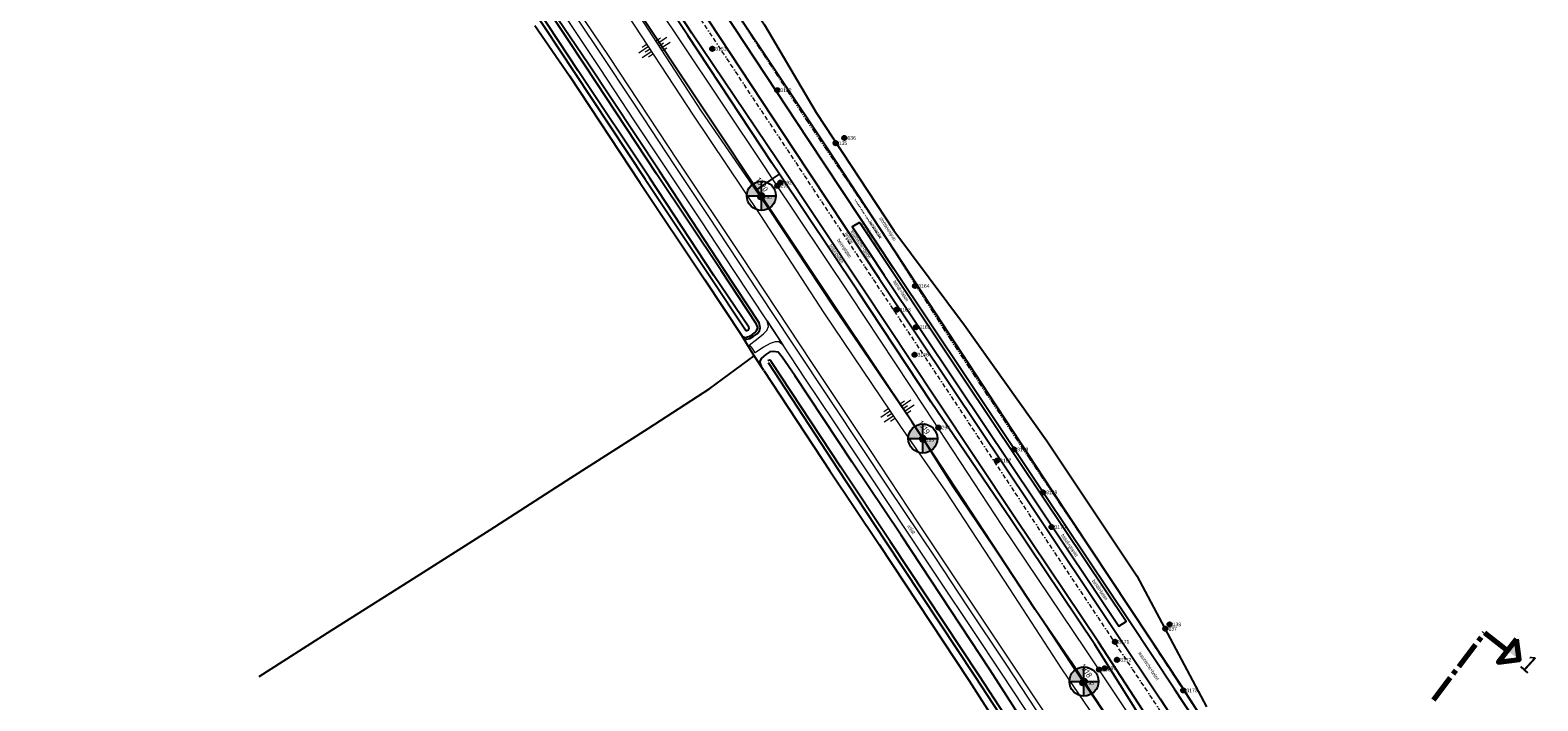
# Model space of a CAD drawing. Header units: metres. Extents: x 62183 to 64287, y 386037 to 390061.
# Tile 5 of 38: x 63644 to 64161, y 386396 to 386627. Entities that reach past the tile are written whole.
import ezdxf
from ezdxf.enums import TextEntityAlignment as Align

# ---------------------------------------------------------------- set-up
doc = ezdxf.new("R2010")
doc.units = ezdxf.units.M
for name, pattern in [('BORDER', [1.75, 0.5, -0.25, 0.5, -0.25, 0, -0.25]), ('CENTER2', [28.575, 19.05, -3.175, 3.175, -3.175]), ('DOT', [0.25, 0, -0.25]), ('PHANTOM2', [1.25, 0.625, -0.125, 0.125, -0.125, 0.125, -0.125])]:
    doc.linetypes.add(name, pattern=pattern)
doc.layers.get('0').update_dxf_attribs({"linetype": 'CONTINUOUS'})
for name, color, linetype in [('0 @ 0.5', 7, 'CONTINUOUS'), ('0 @ 1', 7, 'CONTINUOUS'), ('0 @ 5', 7, 'CONTINUOUS'), ('BS-BINNENKRUINLIJN-KPN', 253, 'CONTINUOUS'), ('BS-INSTEEK-SLOOT-KPN', 253, 'CONTINUOUS'), ('BS-OVERIG-KPN', 253, 'CONTINUOUS'), ('BS-SCHEIDINGSLIJN-TALUDBEKL', 253, 'CONTINUOUS'), ('BS-STORTSTEENLIJN', 253, 'CONTINUOUS'), ('BS-VLAKAFSLUITING', 253, 'CONTINUOUS'), ('BS-WATERLIJN-KPN', 253, 'CONTINUOUS')]:
    doc.layers.add(name, color=color, linetype=linetype)
for name, color, linetype, lineweight in [('BS-BETONBAND', 253, 'BORDER', 0), ('BS-Boorpunten', 253, 'CONTINUOUS', 25), ('BS-Boorpuntnummer', 253, 'CONTINUOUS', 25), ('BS-Dijkpaal', 2, 'CONTINUOUS', 25), ('BS-Dijkpaalnr', 6, 'CONTINUOUS', 25), ('BS-KANT-KREUKELBERM', 35, 'PHANTOM2', 0), ('BS-KANT-VERHARDING', 253, 'CONTINUOUS', 0), ('BS-KRUINLIJN', 253, 'CONTINUOUS', 0), ('BS-OVERIGE-TEKSTEN', 253, 'CONTINUOUS', 0), ('BS-PERKOENRIJ', 203, 'DOT', 5), ('BS-TEENLIJN', 11, 'CONTINUOUS', 0), ('BS-TUSSENBERM', 253, 'CONTINUOUS', 0), ('Plts-Dwarsprofiel', 5, 'CENTER2', 70)]:
    doc.layers.add(name, color=color, linetype=linetype, lineweight=lineweight)
doc.layers.add('THEORETISCHE_NULLIJN', color=125, linetype='CONTINUOUS', plot=False)
doc.styles.add('ISO', font='isocp.shx', dxfattribs={"height": 2.5})
doc.styles.add('StagCAD', font='StagCAD.ttf')

# ---------------------------------------------------------------- blocks, each defined once
blk = doc.blocks.new('dijkpaal')
at = {"layer": 'BS-Dijkpaal'}
h = blk.add_hatch(color=256, dxfattribs=at)
h.paths.add_polyline_path([(0, 0), (0, 1, 0.414214), (-1, 0)])
h.paths.add_polyline_path([(1, 0), (0, 0), (0, -1, 0.414214)])
for p, q in [((-1, 0), (1, 0)), ((0, -1), (0, 1))]:
    blk.add_line(p, q, dxfattribs=at)
blk.add_circle((0, 0), 1, dxfattribs=at)
blk = doc.blocks.new('*U740')
at = {"layer": '0 @ 0.5', "xscale": 0.5, "yscale": 0.5, "zscale": 0.5}
blk.add_blockref('dijkpaal', (63949.809, 386486.435), dxfattribs=at)
at = {"layer": '0 @ 1'}
blk.add_blockref('dijkpaal', (63949.809, 386486.435), dxfattribs=at)
at = {"layer": '0 @ 5', "xscale": 5, "yscale": 5, "zscale": 5}
blk.add_blockref('dijkpaal', (63949.809, 386486.435), dxfattribs=at)
blk = doc.blocks.new('*U741')
at = {"layer": '0 @ 0.5', "xscale": 0.5, "yscale": 0.5, "zscale": 0.5}
blk.add_blockref('dijkpaal', (63894.424, 386569.696), dxfattribs=at)
at = {"layer": '0 @ 1'}
blk.add_blockref('dijkpaal', (63894.424, 386569.696), dxfattribs=at)
at = {"layer": '0 @ 5', "xscale": 5, "yscale": 5, "zscale": 5}
blk.add_blockref('dijkpaal', (63894.424, 386569.696), dxfattribs=at)
blk = doc.blocks.new('*U742')
at = {"layer": '0 @ 0.5', "xscale": 0.5, "yscale": 0.5, "zscale": 0.5}
blk.add_blockref('dijkpaal', (64005.067, 386403.103), dxfattribs=at)
at = {"layer": '0 @ 1'}
blk.add_blockref('dijkpaal', (64005.067, 386403.103), dxfattribs=at)
at = {"layer": '0 @ 5', "xscale": 5, "yscale": 5, "zscale": 5}
blk.add_blockref('dijkpaal', (64005.067, 386403.103), dxfattribs=at)
blk = doc.blocks.new('S04')
at = {"color": 0}
for p, q in [((-2.01, 0), (-2.01, 2.01)), ((-1, 0), (-1, 4.01)), ((0, 0), (0, 2.01)), ((1, 0), (1, 4.01)), ((2.01, 0), (2.01, 2.01))]:
    blk.add_line(p, q, dxfattribs=at)
blk = doc.blocks.new('punt-boring')
at = {"layer": 'BS-Boorpunten'}
h = blk.add_hatch(color=8, dxfattribs=at)
h.dxf.hatch_style = 1
h.paths.add_polyline_path([(0.01, 1), (-0.87, -0.49), (0.86, -0.51)])
h = blk.add_hatch(color=1, dxfattribs=at)
h.dxf.hatch_style = 1
h.paths.add_polyline_path([(0.01, 1), (-0.87, -0.49), (0.86, -0.51)])
at = {"layer": 'BS-Boorpunten', "color": 8}
blk.add_lwpolyline([(0.01, 1), (-0.87, -0.49), (0.86, -0.51)], close=True, dxfattribs=at)
at = {"layer": 'BS-Boorpunten', "color": 1}
blk.add_lwpolyline([(0.01, 1), (-0.87, -0.49), (0.86, -0.51)], close=True, dxfattribs=at)
at = {"layer": 'BS-Boorpunten', "color": 8}
blk.add_circle((0, 0), 1, dxfattribs=at)
at = {"layer": 'BS-Boorpunten', "color": 1}
blk.add_circle((0, 0), 1, dxfattribs=at)
blk = doc.blocks.new('*U295', base_point=(63919.913, 386587.759))
at = {"layer": 'BS-Boorpunten', "xscale": 1.499999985, "yscale": 1.499999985, "zscale": 1.499999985}
blk.add_blockref('punt-boring', (63919.913, 386587.759), dxfattribs=at)
at = {"layer": 'BS-Boorpuntnummer', "linetype": 'ByBlock', "insert": (63922.033, 386587.759), "char_height": 2.5, "attachment_point": 4}
blk.add_mtext('135', dxfattribs=at)
blk = doc.blocks.new('*U296', base_point=(63922.9, 386589.557))
at = {"layer": 'BS-Boorpunten', "xscale": 1.499999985, "yscale": 1.499999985, "zscale": 1.499999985}
blk.add_blockref('punt-boring', (63922.9, 386589.557), dxfattribs=at)
at = {"layer": 'BS-Boorpuntnummer', "linetype": 'ByBlock', "insert": (63925.02, 386589.557), "char_height": 2.5, "attachment_point": 4}
blk.add_mtext('136', dxfattribs=at)
blk = doc.blocks.new('*U297', base_point=(64032.985, 386421.189))
at = {"layer": 'BS-Boorpunten', "xscale": 1.499999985, "yscale": 1.499999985, "zscale": 1.499999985}
blk.add_blockref('punt-boring', (64032.985, 386421.189), dxfattribs=at)
at = {"layer": 'BS-Boorpuntnummer', "linetype": 'ByBlock', "insert": (64035.105, 386421.189), "char_height": 2.5, "attachment_point": 4}
blk.add_mtext('137', dxfattribs=at)
blk = doc.blocks.new('*U298', base_point=(64034.434, 386422.661))
at = {"layer": 'BS-Boorpunten', "xscale": 1.499999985, "yscale": 1.499999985, "zscale": 1.499999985}
blk.add_blockref('punt-boring', (64034.434, 386422.661), dxfattribs=at)
at = {"layer": 'BS-Boorpuntnummer', "linetype": 'ByBlock', "insert": (64036.554, 386422.661), "char_height": 2.5, "attachment_point": 4}
blk.add_mtext('138', dxfattribs=at)
blk = doc.blocks.new('*U393', base_point=(63894.091, 386569.225))
at = {"layer": 'BS-Boorpunten', "xscale": 1.499999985, "yscale": 1.499999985, "zscale": 1.499999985}
blk.add_blockref('punt-boring', (63894.091, 386569.225), dxfattribs=at)
at = {"layer": 'BS-Boorpuntnummer', "linetype": 'ByBlock', "insert": (63896.211, 386569.225), "char_height": 2.5, "attachment_point": 4}
blk.add_mtext('290', dxfattribs=at)
blk = doc.blocks.new('*U394', base_point=(63899.921, 386573.138))
at = {"layer": 'BS-Boorpunten', "xscale": 1.499999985, "yscale": 1.499999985, "zscale": 1.499999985}
blk.add_blockref('punt-boring', (63899.921, 386573.138), dxfattribs=at)
at = {"layer": 'BS-Boorpuntnummer', "linetype": 'ByBlock', "insert": (63902.041, 386573.138), "char_height": 2.5, "attachment_point": 4}
blk.add_mtext('291', dxfattribs=at)
blk = doc.blocks.new('*U395', base_point=(63900.958, 386574.212))
at = {"layer": 'BS-Boorpunten', "xscale": 1.499999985, "yscale": 1.499999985, "zscale": 1.499999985}
blk.add_blockref('punt-boring', (63900.958, 386574.212), dxfattribs=at)
at = {"layer": 'BS-Boorpuntnummer', "linetype": 'ByBlock', "insert": (63903.078, 386574.212), "char_height": 2.5, "attachment_point": 4}
blk.add_mtext('292', dxfattribs=at)
blk = doc.blocks.new('*U396', base_point=(63949.757, 386485.987))
at = {"layer": 'BS-Boorpunten', "xscale": 1.499999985, "yscale": 1.499999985, "zscale": 1.499999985}
blk.add_blockref('punt-boring', (63949.757, 386485.987), dxfattribs=at)
at = {"layer": 'BS-Boorpuntnummer', "linetype": 'ByBlock', "insert": (63951.877, 386485.987), "char_height": 2.5, "attachment_point": 4}
blk.add_mtext('293', dxfattribs=at)
blk = doc.blocks.new('*U397', base_point=(63955.174, 386490.18))
at = {"layer": 'BS-Boorpunten', "xscale": 1.499999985, "yscale": 1.499999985, "zscale": 1.499999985}
blk.add_blockref('punt-boring', (63955.174, 386490.18), dxfattribs=at)
at = {"layer": 'BS-Boorpuntnummer', "linetype": 'ByBlock', "insert": (63957.294, 386490.18), "char_height": 2.5, "attachment_point": 4}
blk.add_mtext('294', dxfattribs=at)
blk = doc.blocks.new('*U398', base_point=(64004.557, 386402.49))
at = {"layer": 'BS-Boorpunten', "xscale": 1.499999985, "yscale": 1.499999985, "zscale": 1.499999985}
blk.add_blockref('punt-boring', (64004.557, 386402.49), dxfattribs=at)
at = {"layer": 'BS-Boorpuntnummer', "linetype": 'ByBlock', "insert": (64006.677, 386402.49), "char_height": 2.5, "attachment_point": 4}
blk.add_mtext('295', dxfattribs=at)
blk = doc.blocks.new('*U399', base_point=(64010.244, 386407.184))
at = {"layer": 'BS-Boorpunten', "xscale": 1.499999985, "yscale": 1.499999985, "zscale": 1.499999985}
blk.add_blockref('punt-boring', (64010.244, 386407.184), dxfattribs=at)
at = {"layer": 'BS-Boorpuntnummer', "linetype": 'ByBlock', "insert": (64012.364, 386407.184), "char_height": 2.5, "attachment_point": 4}
blk.add_mtext('296', dxfattribs=at)
blk = doc.blocks.new('*U400', base_point=(64012.188, 386407.62))
at = {"layer": 'BS-Boorpunten', "xscale": 1.499999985, "yscale": 1.499999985, "zscale": 1.499999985}
blk.add_blockref('punt-boring', (64012.188, 386407.62), dxfattribs=at)
at = {"layer": 'BS-Boorpuntnummer', "linetype": 'ByBlock', "insert": (64014.308, 386407.62), "char_height": 2.5, "attachment_point": 4}
blk.add_mtext('297', dxfattribs=at)
blk = doc.blocks.new('*U488', base_point=(63877.577, 386620.119))
at = {"layer": 'BS-Boorpunten', "xscale": 1.499999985, "yscale": 1.499999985, "zscale": 1.499999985}
blk.add_blockref('punt-boring', (63877.577, 386620.119), dxfattribs=at)
at = {"layer": 'BS-Boorpuntnummer', "linetype": 'ByBlock', "insert": (63879.697, 386620.119), "char_height": 2.5, "attachment_point": 4}
blk.add_mtext('3161', dxfattribs=at)
blk = doc.blocks.new('*U489', base_point=(63899.875, 386605.934))
at = {"layer": 'BS-Boorpunten', "xscale": 1.499999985, "yscale": 1.499999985, "zscale": 1.499999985}
blk.add_blockref('punt-boring', (63899.875, 386605.934), dxfattribs=at)
at = {"layer": 'BS-Boorpuntnummer', "linetype": 'ByBlock', "insert": (63901.995, 386605.934), "char_height": 2.5, "attachment_point": 4}
blk.add_mtext('3162', dxfattribs=at)
blk = doc.blocks.new('*U490', base_point=(63940.758, 386530.604))
at = {"layer": 'BS-Boorpunten', "xscale": 1.499999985, "yscale": 1.499999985, "zscale": 1.499999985}
blk.add_blockref('punt-boring', (63940.758, 386530.604), dxfattribs=at)
at = {"layer": 'BS-Boorpuntnummer', "linetype": 'ByBlock', "insert": (63942.878, 386530.604), "char_height": 2.5, "attachment_point": 4}
blk.add_mtext('3163', dxfattribs=at)
blk = doc.blocks.new('*U491', base_point=(63947.159, 386538.765))
at = {"layer": 'BS-Boorpunten', "xscale": 1.499999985, "yscale": 1.499999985, "zscale": 1.499999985}
blk.add_blockref('punt-boring', (63947.159, 386538.765), dxfattribs=at)
at = {"layer": 'BS-Boorpuntnummer', "linetype": 'ByBlock', "insert": (63949.279, 386538.765), "char_height": 2.5, "attachment_point": 4}
blk.add_mtext('3164', dxfattribs=at)
blk = doc.blocks.new('*U492', base_point=(63947.493, 386524.627))
at = {"layer": 'BS-Boorpunten', "xscale": 1.499999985, "yscale": 1.499999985, "zscale": 1.499999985}
blk.add_blockref('punt-boring', (63947.493, 386524.627), dxfattribs=at)
at = {"layer": 'BS-Boorpuntnummer', "linetype": 'ByBlock', "insert": (63949.613, 386524.627), "char_height": 2.5, "attachment_point": 4}
blk.add_mtext('3165', dxfattribs=at)
blk = doc.blocks.new('*U493', base_point=(63946.958, 386515.189))
at = {"layer": 'BS-Boorpunten', "xscale": 1.499999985, "yscale": 1.499999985, "zscale": 1.499999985}
blk.add_blockref('punt-boring', (63946.958, 386515.189), dxfattribs=at)
at = {"layer": 'BS-Boorpuntnummer', "linetype": 'ByBlock', "insert": (63949.078, 386515.189), "char_height": 2.5, "attachment_point": 4}
blk.add_mtext('3166', dxfattribs=at)
blk = doc.blocks.new('*U494', base_point=(63975.211, 386478.84))
at = {"layer": 'BS-Boorpunten', "xscale": 1.499999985, "yscale": 1.499999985, "zscale": 1.499999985}
blk.add_blockref('punt-boring', (63975.211, 386478.84), dxfattribs=at)
at = {"layer": 'BS-Boorpuntnummer', "linetype": 'ByBlock', "insert": (63977.331, 386478.84), "char_height": 2.5, "attachment_point": 4}
blk.add_mtext('3167', dxfattribs=at)
blk = doc.blocks.new('*U495', base_point=(63981.055, 386482.676))
at = {"layer": 'BS-Boorpunten', "xscale": 1.499999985, "yscale": 1.499999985, "zscale": 1.499999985}
blk.add_blockref('punt-boring', (63981.055, 386482.676), dxfattribs=at)
at = {"layer": 'BS-Boorpuntnummer', "linetype": 'ByBlock', "insert": (63983.175, 386482.676), "char_height": 2.5, "attachment_point": 4}
blk.add_mtext('3168', dxfattribs=at)
blk = doc.blocks.new('*U496', base_point=(63991.038, 386467.959))
at = {"layer": 'BS-Boorpunten', "xscale": 1.499999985, "yscale": 1.499999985, "zscale": 1.499999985}
blk.add_blockref('punt-boring', (63991.038, 386467.959), dxfattribs=at)
at = {"layer": 'BS-Boorpuntnummer', "linetype": 'ByBlock', "insert": (63993.158, 386467.959), "char_height": 2.5, "attachment_point": 4}
blk.add_mtext('3169', dxfattribs=at)
blk = doc.blocks.new('*U498', base_point=(63993.942, 386456.041))
at = {"layer": 'BS-Boorpunten', "xscale": 1.499999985, "yscale": 1.499999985, "zscale": 1.499999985}
blk.add_blockref('punt-boring', (63993.942, 386456.041), dxfattribs=at)
at = {"layer": 'BS-Boorpuntnummer', "linetype": 'ByBlock', "insert": (63996.062, 386456.041), "char_height": 2.5, "attachment_point": 4}
blk.add_mtext('3170', dxfattribs=at)
blk = doc.blocks.new('*U499', base_point=(64015.722, 386416.684))
at = {"layer": 'BS-Boorpunten', "xscale": 1.499999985, "yscale": 1.499999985, "zscale": 1.499999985}
blk.add_blockref('punt-boring', (64015.722, 386416.684), dxfattribs=at)
at = {"layer": 'BS-Boorpuntnummer', "linetype": 'ByBlock', "insert": (64017.842, 386416.684), "char_height": 2.5, "attachment_point": 4}
blk.add_mtext('3171', dxfattribs=at)
blk = doc.blocks.new('*U500', base_point=(64016.428, 386410.511))
at = {"layer": 'BS-Boorpunten', "xscale": 1.499999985, "yscale": 1.499999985, "zscale": 1.499999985}
blk.add_blockref('punt-boring', (64016.428, 386410.511), dxfattribs=at)
at = {"layer": 'BS-Boorpuntnummer', "linetype": 'ByBlock', "insert": (64018.548, 386410.511), "char_height": 2.5, "attachment_point": 4}
blk.add_mtext('3172', dxfattribs=at)
blk = doc.blocks.new('*U501', base_point=(64039.117, 386400.007))
at = {"layer": 'BS-Boorpunten', "xscale": 1.499999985, "yscale": 1.499999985, "zscale": 1.499999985}
blk.add_blockref('punt-boring', (64039.117, 386400.007), dxfattribs=at)
at = {"layer": 'BS-Boorpuntnummer', "linetype": 'ByBlock', "insert": (64041.237, 386400.007), "char_height": 2.5, "attachment_point": 4}
blk.add_mtext('3173', dxfattribs=at)
blk = doc.blocks.new('A$C58CE76E8')
at = {"layer": 'BS-Boorpunten', "xscale": 0.5, "yscale": 0.5, "zscale": 0.5}
for name, p in [('*U488', (63877.577, 386620.119)), ('*U489', (63899.875, 386605.934)), ('*U295', (63919.913, 386587.759)), ('*U296', (63922.9, 386589.557)), ('*U394', (63899.921, 386573.138)), ('*U395', (63900.958, 386574.212)), ('*U393', (63894.091, 386569.225)), ('*U491', (63947.159, 386538.765)), ('*U490', (63940.758, 386530.604)), ('*U492', (63947.493, 386524.627)), ('*U493', (63946.958, 386515.189)), ('*U397', (63955.174, 386490.18)), ('*U396', (63949.757, 386485.987)), ('*U495', (63981.055, 386482.676)), ('*U494', (63975.211, 386478.84)), ('*U496', (63991.038, 386467.959)), ('*U498', (63993.942, 386456.041)), ('*U297', (64032.985, 386421.189)), ('*U298', (64034.434, 386422.661)), ('*U499', (64015.722, 386416.684)), ('*U500', (64016.428, 386410.511)), ('*U399', (64010.244, 386407.184)), ('*U400', (64012.188, 386407.62)), ('*U398', (64004.557, 386402.49)), ('*U501', (64039.117, 386400.007))]:
    blk.add_blockref(name, p, dxfattribs=at)
at = {"layer": 'BS-Boorpunten', "color": 253, "xscale": 0.5, "yscale": 0.5, "zscale": 0.5}
for name, p in [('*U488', (63877.577, 386620.119)), ('*U488', (63877.577, 386620.119)), ('*U488', (63877.577, 386620.119)), ('*U489', (63899.875, 386605.934)), ('*U489', (63899.875, 386605.934)), ('*U489', (63899.875, 386605.934)), ('*U295', (63919.913, 386587.759)), ('*U295', (63919.913, 386587.759)), ('*U295', (63919.913, 386587.759)), ('*U296', (63922.9, 386589.557)), ('*U296', (63922.9, 386589.557)), ('*U296', (63922.9, 386589.557)), ('*U394', (63899.921, 386573.138)), ('*U394', (63899.921, 386573.138)), ('*U394', (63899.921, 386573.138)), ('*U395', (63900.958, 386574.212)), ('*U395', (63900.958, 386574.212)), ('*U395', (63900.958, 386574.212)), ('*U393', (63894.091, 386569.225)), ('*U393', (63894.091, 386569.225)), ('*U393', (63894.091, 386569.225)), ('*U491', (63947.159, 386538.765)), ('*U491', (63947.159, 386538.765)), ('*U491', (63947.159, 386538.765)), ('*U490', (63940.758, 386530.604)), ('*U490', (63940.758, 386530.604)), ('*U490', (63940.758, 386530.604)), ('*U492', (63947.493, 386524.627)), ('*U492', (63947.493, 386524.627)), ('*U492', (63947.493, 386524.627)), ('*U493', (63946.958, 386515.189)), ('*U493', (63946.958, 386515.189)), ('*U493', (63946.958, 386515.189)), ('*U397', (63955.174, 386490.18)), ('*U397', (63955.174, 386490.18)), ('*U397', (63955.174, 386490.18)), ('*U396', (63949.757, 386485.987)), ('*U396', (63949.757, 386485.987)), ('*U396', (63949.757, 386485.987)), ('*U495', (63981.055, 386482.676)), ('*U495', (63981.055, 386482.676)), ('*U495', (63981.055, 386482.676)), ('*U494', (63975.211, 386478.84)), ('*U494', (63975.211, 386478.84)), ('*U494', (63975.211, 386478.84)), ('*U496', (63991.038, 386467.959)), ('*U496', (63991.038, 386467.959)), ('*U496', (63991.038, 386467.959)), ('*U498', (63993.942, 386456.041)), ('*U498', (63993.942, 386456.041)), ('*U498', (63993.942, 386456.041)), ('*U297', (64032.985, 386421.189)), ('*U297', (64032.985, 386421.189)), ('*U297', (64032.985, 386421.189)), ('*U298', (64034.434, 386422.661)), ('*U298', (64034.434, 386422.661)), ('*U298', (64034.434, 386422.661)), ('*U499', (64015.722, 386416.684)), ('*U499', (64015.722, 386416.684)), ('*U499', (64015.722, 386416.684)), ('*U500', (64016.428, 386410.511)), ('*U500', (64016.428, 386410.511)), ('*U500', (64016.428, 386410.511)), ('*U399', (64010.244, 386407.184)), ('*U399', (64010.244, 386407.184)), ('*U399', (64010.244, 386407.184)), ('*U400', (64012.188, 386407.62)), ('*U400', (64012.188, 386407.62)), ('*U400', (64012.188, 386407.62)), ('*U398', (64004.557, 386402.49)), ('*U398', (64004.557, 386402.49)), ('*U398', (64004.557, 386402.49)), ('*U501', (64039.117, 386400.007)), ('*U501', (64039.117, 386400.007)), ('*U501', (64039.117, 386400.007))]:
    blk.add_blockref(name, p, dxfattribs=at)
at = {"layer": 'BS-Boorpuntnummer', "color": 8, "xscale": 0.7499999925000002, "yscale": 0.7499999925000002, "zscale": 0.7499999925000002}
for p in [(63877.577, 386620.119), (63899.875, 386605.934), (63919.913, 386587.759), (63922.9, 386589.557), (63899.921, 386573.138), (63900.958, 386574.212), (63894.091, 386569.225), (63947.159, 386538.765), (63940.758, 386530.604), (63947.493, 386524.627), (63946.958, 386515.189), (63955.174, 386490.18), (63949.757, 386485.987), (63981.055, 386482.676), (63975.211, 386478.84), (63991.038, 386467.959), (63993.942, 386456.041), (64032.985, 386421.189), (64034.434, 386422.661), (64015.722, 386416.684), (64016.428, 386410.511), (64010.244, 386407.184), (64012.188, 386407.62), (64004.557, 386402.49), (64039.117, 386400.007)]:
    blk.add_blockref('punt-boring', p, dxfattribs=at)
at = {"layer": 'BS-Boorpuntnummer', "color": 8, "char_height": 1.25, "attachment_point": 4}
for s, insert in [('3161', (63878.637, 386620.119)), ('3162', (63900.935, 386605.934)), ('135', (63920.973, 386587.759)), ('136', (63923.96, 386589.557)), ('291', (63900.981, 386573.138)), ('292', (63902.018, 386574.212)), ('290', (63895.151, 386569.225)), ('3164', (63948.219, 386538.765)), ('3163', (63941.818, 386530.604)), ('3165', (63948.553, 386524.627)), ('3166', (63948.018, 386515.189)), ('294', (63956.234, 386490.18)), ('293', (63950.817, 386485.987)), ('3168', (63982.115, 386482.676)), ('3167', (63976.271, 386478.84)), ('3169', (63992.098, 386467.959)), ('3170', (63995.002, 386456.041)), ('137', (64034.045, 386421.189)), ('138', (64035.494, 386422.661)), ('3171', (64016.782, 386416.684)), ('3172', (64017.488, 386410.511)), ('296', (64011.304, 386407.184)), ('297', (64013.248, 386407.62)), ('295', (64005.617, 386402.49)), ('3173', (64040.177, 386400.007))]:
    blk.add_mtext(s, dxfattribs=dict(at, insert=insert))

msp = doc.modelspace()

# ---------------------------------------------------------------- linework, layer by layer
at = {"layer": 'BS-BETONBAND', "ltscale": 3, "flags": 128}
msp.add_lwpolyline([(64053.38, 386359.57), (64029.26, 386396.03), (64013.92, 386419.06), (63985.36, 386461.96), (63958.34, 386502.82), (63933.29, 386540.39), (63903.95, 386584.64), (63874.76, 386628.61), (63847.8, 386668.96), (63823.13, 386706.02), (63787.95, 386759.09), (63758.88, 386802.99), (63738.44, 386833.59), (63720.68, 386860.3), (63694.31, 386900.08), (63670.21, 386936.29), (63644.6, 386974.85), (63621.05, 387010.35), (63596.58, 387047.1), (63578.75, 387073.96), (63565.69, 387093.73), (63550.96, 387115.74), (63536.01, 387138.31), (63531.43, 387146.3), (63528.59, 387151.84), (63525.81, 387156.96), (63515.55, 387172.29), (63497.92, 387198.86), (63486.07, 387216.58)], dxfattribs=at)
at = {"layer": 'BS-BINNENKRUINLIJN-KPN'}
msp.add_lwpolyline([(63887.83, 386521.55), (63888.87, 386520.42), (63889.41, 386520.47), (63890.46, 386520.72), (63891.66, 386521.43), (63892.98, 386522.35), (63893.77, 386523.38), (63894.04, 386524.39), (63893.66, 386526.14), (63881.48, 386544.69), (63859.54, 386578.11), (63835.11, 386614.9), (63814.12, 386645.95)], dxfattribs=at)
at = {"layer": 'BS-INSTEEK-SLOOT-KPN'}
for points in [[(63816.69, 386628.12), (63828.63, 386610.89), (63852.79, 386574.31), (63875.07, 386540.83), (63887.83, 386521.55), (63888.84, 386521.14), (63890.18, 386521.46), (63891.38, 386522.11), (63892.08, 386522.69), (63892.87, 386523.6), (63893.16, 386524.39), (63892.81, 386525.64), (63880.66, 386544.11), (63858.51, 386577.25), (63834.06, 386614.22), (63813.37, 386645.47)], [(63996.18, 386370.63), (63972.86, 386406.93), (63942.32, 386453.24), (63925.53, 386478.31), (63905.85, 386508.08), (63901.59, 386514.39), (63900.22, 386516.01), (63898.51, 386516.32), (63897.37, 386516.15), (63895.95, 386515.22), (63894.48, 386514.02), (63893.84, 386512.78), (63894.34, 386511.24)], [(63895.23, 386509.77), (63917.88, 386475.33), (63934.86, 386450.04), (63965.59, 386403.58), (63989.16, 386366.68)]]:
    msp.add_lwpolyline(points, dxfattribs=at)
at = {"layer": 'BS-KANT-KREUKELBERM', "ltscale": 3}
msp.add_lwpolyline([(63656.19, 386978.1), (63667.98, 386959.67), (63688.03, 386929.65), (63708.49, 386898.44), (63730.36, 386864.72), (63746.35, 386840.2), (63769.05, 386807.21), (63790.73, 386774.39), (63812.67, 386742.17), (63830.18, 386715.68), (63858.14, 386673.38), (63873.84, 386650.09), (63890.87, 386624.77), (63909.72, 386595.9), (63936.35, 386556.4), (63958.56, 386521.44), (63985.77, 386480.39), (64016.41, 386434.82), (64044.27, 386392.2), (64060.26, 386364.14), (64065.74, 386355.34)], dxfattribs=at)
at = {"layer": 'BS-KANT-VERHARDING'}
for points in [[(63826.95, 386637.02, 1.67), (63838.56, 386619.56, 1.67), (63851.01, 386600.81, 1.68), (63864.69, 386580.07, 1.69), (63876.07, 386562.98, 1.68), (63893.3, 386536.81, 1.7), (63904.73, 386519.52, 1.73), (63918.85, 386498.3, 1.73), (63938.08, 386469.43, 1.76), (63953.91, 386445.7, 1.78), (63964.93, 386429.04, 1.77), (63978.24, 386409.01, 1.78), (63993.6, 386385.75, 1.75)], [(63988.05, 386388.81, 1.71), (63977.01, 386405.58, 1.72), (63966.79, 386420.91, 1.73), (63955.48, 386437.89, 1.72), (63943.89, 386455.37, 1.72), (63932.85, 386471.92, 1.71), (63919.38, 386492.19, 1.7), (63909.54, 386506.83, 1.68), (63896.39, 386526.76, 1.66), (63884.93, 386544.12, 1.66), (63873.78, 386561.09, 1.64), (63862.36, 386578.22, 1.65), (63850.95, 386595.47, 1.65), (63839.11, 386613.37, 1.65), (63827.44, 386630.91, 1.62)]]:
    msp.add_polyline3d(points, dxfattribs=at)
msp.add_polyline3d([(63902.04, 386518.2, 1.68), (63900.51, 386519.57, 1.63), (63899.14, 386519.57, 1.58), (63897.42, 386519.09, 1.42), (63895.11, 386517.73, 1.22), (63892.25, 386515.85, 0.95), (63891.35, 386517.34, 0.96), (63890.4, 386518.6, 0.94), (63892.8, 386520.42, 1.14), (63895.19, 386522.4, 1.39), (63896.26, 386523.45, 1.53), (63896.84, 386524.92, 1.59), (63896.49, 386526.33, 1.62), (63896.39, 386526.76, 1.66)], close=True, dxfattribs=at)
at = {"layer": 'BS-KRUINLIJN'}
for points in [[(64012.73, 386384.94), (63997.45, 386407.38), (63979.66, 386434.85), (63957.69, 386468.33), (63942.3, 386490.53), (63915.96, 386529.61), (63894.03, 386563.24), (63871.2, 386597.4), (63846.59, 386634.84), (63825.36, 386666.25), (63807.03, 386694.4), (63784.71, 386727.83), (63768.72, 386752.4), (63745.32, 386788.04), (63722.59, 386821.24), (63708.29, 386842.69), (63691.13, 386868.69), (63669.84, 386901.11), (63646.51, 386936.11), (63625.89, 386967.02)], [(63629.3, 386968.75), (63649.31, 386938.35), (63672.58, 386902.75), (63694.15, 386870.3), (63711.49, 386844.33), (63725.49, 386823.46), (63747.74, 386789.26), (63771.32, 386753.8), (63787.89, 386729.55), (63809.68, 386696.33), (63828.16, 386668.92), (63849.5, 386636.07), (63873.73, 386598.76), (63873.73, 386598.75), (63892.51, 386571.51), (63897.05, 386564.93), (63919.12, 386531.46), (63947.06, 386490.56), (63960.03, 386469.93), (63982.36, 386436.79), (64000.46, 386409.22), (64015.67, 386386.76)]]:
    msp.add_lwpolyline(points, dxfattribs=at)
at = {"layer": 'BS-OVERIG-KPN'}
for points in [[(63895.23, 386509.77), (63891.94, 386514.81), (63887.83, 386521.55)], [(63722.16, 386404.75), (63746.85, 386420.52), (63773.83, 386437.6), (63801.41, 386455.13), (63829.14, 386472.91), (63855.64, 386489.84), (63876.75, 386503.56), (63891.94, 386514.81)]]:
    msp.add_lwpolyline(points, dxfattribs=at)
at = {"layer": 'BS-PERKOENRIJ', "flags": 128}
msp.add_lwpolyline([(63935.07, 386555.33), (63926.57, 386568.4)], dxfattribs=at)
at = {"layer": 'BS-SCHEIDINGSLIJN-TALUDBEKL'}
for points in [[(63646.59, 386975.95), (63672.23, 386937.21), (63695.66, 386902.22), (63722.64, 386861.44), (63740.28, 386834.88), (63760.29, 386804.34), (63789.47, 386760.95), (63824.9, 386707.32), (63849.78, 386670.12), (63876.38, 386629.71), (63905.45, 386585.69), (63934.83, 386541.35), (63959.75, 386504.08), (63987.01, 386463.18), (64015.76, 386420.2), (64031.15, 386397.1), (64037.36, 386387.65), (64055.09, 386360.69)], [(64152.77, 386303.95), (64130.69, 386305.67), (64105.3, 386309.68), (64090.33, 386316.32), (64077.06, 386324.89), (64062.03, 386337.28), (64047.5, 386356.19), (64023.65, 386392.05), (64008.76, 386415.81), (63980.12, 386458.56), (63952.7, 386498.89), (63927.47, 386537.01), (63900.66, 386577.13), (63898.07, 386581.01), (63869.16, 386624.74), (63842.44, 386664.86), (63817.49, 386702.31), (63782.67, 386754.99), (63754.03, 386798.03), (63731.69, 386831.2), (63715.54, 386855.32), (63687.96, 386896.93), (63665.02, 386931.62), (63638.16, 386972.06)], [(64152.84, 386304.91), (64130.74, 386306.62), (64105.58, 386310.47), (64090.65, 386317.01), (64077.53, 386325.59), (64062.89, 386338.07), (64048.86, 386356.9), (64025.33, 386392.97), (64010.01, 386416.56), (63981.37, 386459.39), (63954.4, 386499.95), (63929.15, 386538.02), (63899.82, 386582.03), (63870.62, 386625.54), (63844.16, 386665.99), (63818.56, 386703.12), (63784.29, 386756.04), (63755.23, 386799.7), (63733.29, 386832.4), (63717.53, 386856.26), (63689.73, 386898.04), (63666.61, 386932.79), (63639.83, 386973.31)], [(64060.08, 386364.03), (64042.49, 386390.78), (64036.15, 386400.41), (64020.75, 386423.53), (63992, 386466.51), (63964.74, 386507.41), (63939.82, 386544.68), (63910.46, 386589), (63881.39, 386633.02), (63854.78, 386673.43), (63829.9, 386710.64), (63794.46, 386764.28), (63765.29, 386807.66), (63745.29, 386838.18), (63727.64, 386864.76), (63704.64, 386899.51), (63676.6, 386940.93), (63675.76, 386940.39)], [(64154.26, 386322.76), (64132.78, 386324.41), (64121.62, 386325.61), (64110.61, 386327.81), (64099.19, 386332.81), (64088.28, 386339.95), (64083.92, 386343.18), (64080.74, 386345.74), (64076.04, 386350.39), (64063.95, 386366.6), (64061.74, 386365.13), (64038.35, 386401.69), (64027.66, 386417.94), (63994.18, 386468.44), (63972.46, 386501.59), (63942.83, 386546.73), (63917.2, 386585.72), (63884.29, 386634.96), (63861.48, 386668.96), (63832.66, 386712.36), (63806.32, 386751.21)], [(63928.11, 386560.53), (63925.61, 386559.06), (63936.57, 386542.52), (63961.5, 386505.24), (63988.76, 386464.35), (64017.02, 386422.1), (64019.5, 386423.61), (63991.17, 386465.96), (63963.91, 386506.85), (63928.04, 386560.49)]]:
    msp.add_lwpolyline(points, dxfattribs=at)
at = {"layer": 'BS-STORTSTEENLIJN'}
msp.add_lwpolyline([(63673.94, 386963.39), (63693.92, 386932.28), (63713.88, 386901.87), (63736.68, 386869.46), (63752.55, 386845.16), (63775.44, 386811.95), (63796.38, 386778.45), (63817.84, 386745.16), (63834.91, 386719.29), (63863.63, 386676.26), (63878.7, 386653.18), (63895.5, 386628.38), (63913.23, 386598.23), (63939.89, 386557.84), (63964.12, 386525.33), (63992.38, 386485.59), (64023.17, 386439.29), (64047.13, 386394.39)], dxfattribs=at)
at = {"layer": 'BS-TEENLIJN'}
msp.add_lwpolyline([(64001.17, 386378.08), (63978.77, 386411.76), (63948.44, 386457.21), (63931.85, 386482.27), (63911.74, 386512.48), (63887.75, 386548.87), (63865.94, 386581.56), (63842.18, 386617.52), (63820.28, 386650.1), (63796.19, 386686.98), (63780.91, 386710.07), (63764.62, 386734.04), (63746.63, 386761.32), (63725.62, 386793.05), (63710.04, 386816.38), (63699.07, 386833.03), (63686.58, 386851.72), (63670.79, 386875.49), (63651.74, 386904.31), (63634.27, 386930.79), (63616.8, 386957.4)], dxfattribs=at)
at = {"layer": 'BS-TUSSENBERM'}
msp.add_lwpolyline([(64021.23, 386390.58), (64005.72, 386413.89), (63977, 386456.62), (63950.62, 386496.88), (63924.84, 386535.72), (63898.28, 386575.49), (63895.69, 386579.37), (63866.51, 386623.2), (63839.95, 386662.87), (63815, 386700.47), (63780.72, 386752.99), (63751.75, 386795.61), (63731.16, 386827.4), (63717.08, 386848.25), (63699.39, 386873.93), (63678.77, 386906.29), (63655.08, 386941.76), (63634.91, 386971.78)], dxfattribs=at)
at = {"layer": 'BS-VLAKAFSLUITING'}
msp.add_lwpolyline([(63892.51, 386571.51), (63898.28, 386575.49), (63900.66, 386577.13)], dxfattribs=at)
at = {"layer": 'BS-WATERLIJN-KPN'}
for points in [[(63809.73, 386643.18), (63830.37, 386611.95), (63854.56, 386575.41), (63876.73, 386542.13), (63888.93, 386523.7), (63889.08, 386523.54), (63889.47, 386523.5), (63889.97, 386523.76), (63890.26, 386524.18), (63890.1, 386524.6), (63878.15, 386542.34), (63856.12, 386575.72), (63831.6, 386612.59), (63810.97, 386643.96)], [(63896.71, 386512.5), (63920.76, 386475.8), (63936.88, 386451.38), (63967.58, 386404.93), (63988.65, 386372.8), (63992.33, 386365.94), (63992.56, 386365.76), (63992.98, 386365.76), (63993.53, 386365.91), (63993.66, 386366.27), (63989.8, 386373.37), (63969.18, 386404.89), (63938.68, 386451), (63921.7, 386476.6), (63897.84, 386512.89), (63897.59, 386513.24), (63897.22, 386513.37), (63896.66, 386513.08)]]:
    msp.add_lwpolyline(points, dxfattribs=at)
at = {"layer": 'Plts-Dwarsprofiel', "ltscale": 0.5}
msp.add_line((64124.91, 386396.84), (64142.41, 386419.77), dxfattribs=at)
at = {"layer": 'Plts-Dwarsprofiel', "linetype": 'Continuous', "ltscale": 0.5}
msp.add_line((64142.41, 386419.77), (64150.31, 386413.64), dxfattribs=at)
at = {"layer": 'Plts-Dwarsprofiel', "linetype": 'Continuous', "ltscale": 0.5, "flags": 128}
msp.add_lwpolyline([(64153.38, 386417.59), (64147.24, 386409.69), (64154.26, 386410.57), (64153.38, 386417.59)], dxfattribs=at)
at = {"layer": 'Plts-Dwarsprofiel', "linetype": 'Continuous', "ltscale": 0.5}
msp.add_solid([(64150.31, 386413.64), (64154.26, 386410.57), (64153.38, 386417.59)], dxfattribs=at)
at = {"layer": 'THEORETISCHE_NULLIJN'}
msp.add_lwpolyline([(64019.02, 386381.74), (64000.93, 386409.44), (64000, 386410.79), (63988.27, 386427.82), (63946.1, 386492.09), (63920.36, 386530.72), (63850.72, 386635.38), (63778.49, 386742.96), (63719.32, 386832.19), (63665.68, 386913.5), (63637.09, 386957.6)], dxfattribs=at)

# ---------------------------------------------------------------- block references
for name in ['*U741', '*U740', '*U742']:
    msp.add_blockref(name, (0, 0))
at = {"layer": 'BS-Boorpunten', "color": 253}
msp.add_blockref('A$C58CE76E8', (0, 0), dxfattribs=at)
at = {"layer": 'BS-KRUINLIJN'}
for p, rotation in [((63859.23, 386621.08), 302.9974103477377), ((63856.31, 386620.05), 123.3148077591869), ((63942.93, 386496.61), 304.3355749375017), ((63939.25, 386495.07), 123.9828494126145)]:
    msp.add_blockref('S04', p, dxfattribs=dict(at, rotation=rotation))

# ---------------------------------------------------------------- texts
at = {"layer": 'BS-Dijkpaalnr', "style": 'ISO'}
for s, rotation, p in [('1320', 304.2648, (63892.35, 386575.11)), ('1319', 303.2311, (63948.03, 386491.74)), ('1318', 303.9925, (64003.59, 386408.23))]:
    msp.add_text(s, height=2, rotation=rotation, dxfattribs=at).set_placement(p)
at = {"layer": 'BS-OVERIGE-TEKSTEN', "width": 0.68}
for s, rotation, p in [('lessinische', 303.3594, (63933.64, 386558.13)), ('stortsteen/puin', 302.4296, (63937.7, 386558.27)), ('fixtone', 303.5479, (63924.56, 386555.27)), ('lessinische+beton', 303.3241, (63928.57, 386553.11)), ('lessinische+beton', 303.3603, (63932.32, 386555.82)), ('betonplaten', 303.7489, (63920.08, 386549.79)), ('betonplaten', 303.6847, (63922.77, 386551.64)), ('basalt+beton', 303.5248, (63942.32, 386537.16)), ('asfalt', 302.0633, (63945.88, 386455.3)), ('basalt+graniet', 303.7798, (64000.03, 386449.71)), ('basalt+beton', 304.1265, (64010.6, 386434.56)), ('lessinische+beton', 304.1265, (64027.33, 386408.42))]:
    msp.add_text(s, height=1.25, rotation=rotation, dxfattribs=at).set_placement(p, align=Align.MIDDLE)
at = {"layer": 'Plts-Dwarsprofiel', "linetype": 'Continuous', "ltscale": 0.5, "style": 'StagCAD', "width": 0.96}
msp.add_text('1', height=6, rotation=317.7121, dxfattribs=at).set_placement((64157.79, 386409.14), align=Align.MIDDLE)

doc.saveas('drawing.dxf')
